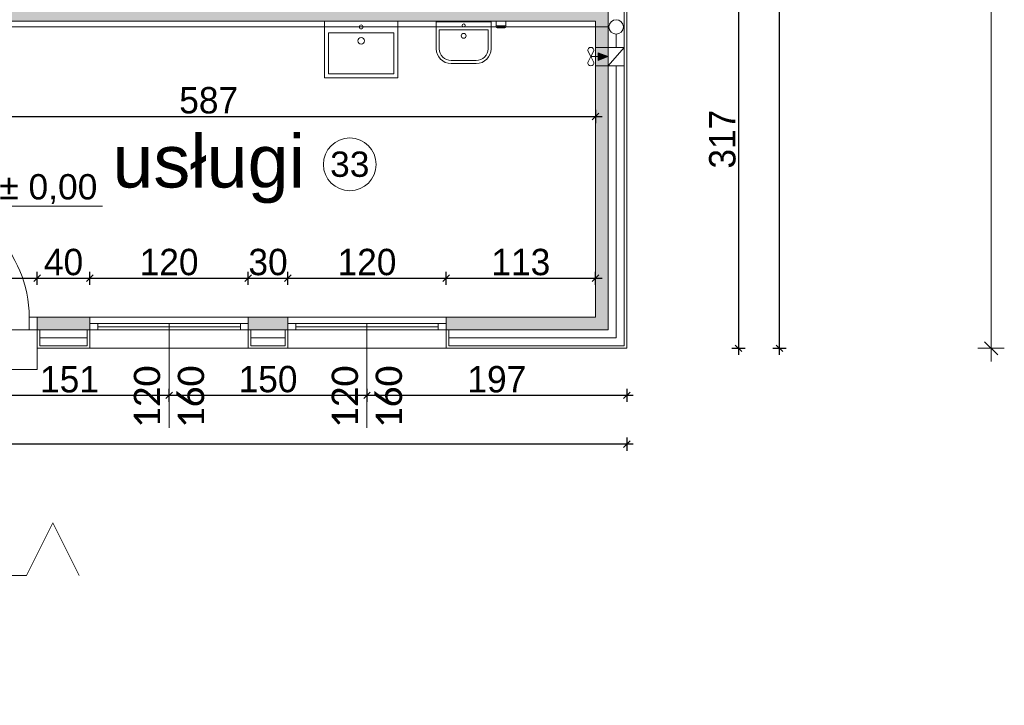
# Model space of a CAD drawing. Header units: millimetres. Extents: x 1962 to 3194, y -795 to -219.
# Tile 123 of 256: x 2523 to 2531, y -578 to -573. Entities that reach past the tile are written whole.
import ezdxf

# ---------------------------------------------------------------- set-up
doc = ezdxf.new("R2010")
doc.units = ezdxf.units.MM
doc.layers.get('0').update_dxf_attribs({"lineweight": 5})
doc.layers.get('Defpoints').update_dxf_attribs({"lineweight": 9})
for name, color, linetype, lineweight in [('A_hatch nawierzchnia', 253, 'Continuous', 9), ('A_obiekty kontenery', 152, 'Continuous', 9), ('A_obiekty kontenery elewacja', 62, 'Continuous', 9), ('A_obiekty kontenery izolacja', 213, 'BATTING', 9), ('A_obiekty kontenery opisy', 142, 'Continuous', 9), ('A_widok', 142, 'Continuous', 9), ('A_wymiary detale', 82, 'Continuous', 9), ('A_wyposażenie armatura sanitarna', 132, 'Continuous', 9), ('A_wyposażenie kanalizacja', 32, 'Continuous', 9), ('A_wyposażenie stolarka', 16, 'Continuous', 9), ('A_wyposażenie wentylacja i klimatyzacja', 95, 'Continuous', 9)]:
    doc.layers.add(name, color=color, linetype=linetype, lineweight=lineweight)
doc.styles.get("Standard").update_dxf_attribs({"font": 'arial.ttf'})
doc.styles.add('wymiary pzt', font='txt')
doc.linetypes.add('BATTING', pattern='A,0.00254,-2.54,[134,ltypeshp.shx,S=2.54,R=0,X=-2.54,Y=0],-5.08,[134,ltypeshp.shx,S=2.54,R=180,X=2.54,Y=0],-2.54', length=10.16254)
doc.dimstyles.new('wymiary detale', dxfattribs={"dimtxt": 0.2, "dimasz": 0.05, "dimexe": 0.05, "dimexo": 0, "dimgap": 0.02, "dimtad": 1, "dimdec": 0, "dimlfac": 100, "dimzin": 0, "dimtxsty": 'wymiary pzt', "dimblk": 'OBLIQUE', "dimcen": 0.1, "dimdle": 0.05, "dimadec": 1, "dimazin": 0, "dimtfac": 1, "dimtmove": 0, "dimatfit": 3, "dimfxl": 0, "dimarcsym": 0})
pattern_1 = [(0, (0, 0), (0, 6.985), [5.08, -1.905]), (90, (0, 0), (-6.985, 4e-16), [5.08, -1.905])]

# ---------------------------------------------------------------- blocks, each defined once
blk = doc.blocks.new('zw$281D')
at = {"layer": 'A_wyposażenie armatura sanitarna'}
for p, q in [((-0.3203, -0.0375), (-0.3203, 0)), ((-0.3203, 0), (-0.2453, 0)), ((-0.2453, -0.0375), (-0.2453, 0)), ((0.2078, 0), (-0.2078, 0)), ((-0.2078, -0.21), (-0.2078, 0)), ((0.2078, -0.21), (0.2078, 0)), ((-0.3053, -0.0375), (-0.2603, -0.0375)), ((-0.3053, -0.0525), (-0.2603, -0.0525)), ((0.2078, -0.0075), (-0.2078, -0.0075)), ((0.1853, -0.0675), (-0.1853, -0.0675)), ((-0.1853, -0.21), (-0.1853, -0.0675)), ((0.1853, -0.21), (0.1853, -0.0675)), ((0.0953, -0.3), (-0.0953, -0.3)), ((0.0953, -0.3225), (-0.0953, -0.3225))]:
    blk.add_line(p, q, dxfattribs=at)
for centre, radius in [((0, -0.0338), 0.0112), ((0, -0.1125), 0.0188)]:
    blk.add_circle(centre, radius, dxfattribs=at)
for centre, radius, start, end in [((-0.3053, -0.0225), 0.015, 180, 270), ((-0.3053, -0.0375), 0.015, 180, 270), ((-0.2603, -0.0225), 0.015, 270, 0), ((-0.2603, -0.0375), 0.015, 270, 0), ((-0.0953, -0.21), 0.1125, 180, 270), ((-0.0953, -0.21), 0.09, 180, 270), ((0.0953, -0.21), 0.1125, 270, 0), ((0.0953, -0.21), 0.09, 270, 0)]:
    blk.add_arc(centre, radius, start, end, dxfattribs=at)
blk = doc.blocks.new('zw$6279')
at = {"layer": 'A_wyposażenie armatura sanitarna'}
for p, q in [((-0.2771, 0), (0.2771, 0)), ((-0.2771, -0.43), (-0.2771, 0)), ((0.2771, -0.43), (0.2771, 0)), ((-0.2471, -0.09), (0.2471, -0.09)), ((-0.2471, -0.4), (-0.2471, -0.09)), ((0.2471, -0.4), (0.2471, -0.09)), ((-0.2771, -0.43), (0.2771, -0.43)), ((-0.2471, -0.4), (0.2471, -0.4))]:
    blk.add_line(p, q, dxfattribs=at)
for centre, radius in [((0, -0.045), 0.015), ((0, -0.15), 0.025)]:
    blk.add_circle(centre, radius, dxfattribs=at)
blk = doc.blocks.new('zw$9365')
at = {"layer": 'A_wyposażenie wentylacja i klimatyzacja'}
h = blk.add_hatch(color=256, dxfattribs=at)
h.dxf.hatch_style = 1
h.paths.add_polyline_path([(0.0187, -0.0417), (0.0187, -0.07), (0.0187, -0.0983), (0.096, -0.07)])
for p, q in [((0.096, 0), (0.096, -0.14)), ((0.216, 0), (0.096, -0.14)), ((-0.036, -0.07), (-0.0566, -0.0305)), ((-0.036, -0.07), (-0.0566, -0.1095)), ((-0.036, -0.07), (-0.0154, -0.0305)), ((-0.036, -0.07), (0.0187, -0.07)), ((-0.036, -0.07), (-0.0154, -0.1095))]:
    blk.add_line(p, q, dxfattribs=at)
blk.add_lwpolyline([(0.216, 0), (0.216, -0.14), (0, -0.14), (0, 0)], close=True, dxfattribs=at)
for points in [[(0.096, -0.07), (0.0187, -0.0417), (0.0187, -0.07)], [(0.096, -0.07), (0.0187, -0.0983), (0.0187, -0.07)]]:
    blk.add_lwpolyline(points, dxfattribs=at)
for centre, radius, start, end in [((-0.036, -0.024), 0.024, 43.81395, 136.18605), ((-0.0389, -0.0212), 0.02, 136.18605, 207.55281), ((-0.0331, -0.0212), 0.02, 332.44719, 43.81395), ((-0.0389, -0.1188), 0.02, 152.44719, 223.81395), ((-0.036, -0.116), 0.024, 223.81395, 316.18605), ((-0.0331, -0.1188), 0.02, 316.18605, 27.55281)]:
    blk.add_arc(centre, radius, start, end, dxfattribs=at)
blk = doc.blocks.new('_Oblique')
at = {"color": 0, "linetype": 'ByBlock', "lineweight": -2}
blk.add_line((-0.5, -0.5), (0.5, 0.5), dxfattribs=at)
blk = doc.blocks.new('*D1334')
at = {"layer": 'A_obiekty kontenery opisy', "color": 0, "lineweight": -2}
for p, q in [((2.7624, -35.998), (2.7624, -48.668)), ((2.6624, -36.098), (2.8624, -36.098)), ((2.6624, -48.568), (2.8624, -48.568))]:
    blk.add_line(p, q, dxfattribs=at)
at = {"layer": 'Defpoints', "color": 0}
for p in [(0, -36.098), (0, -48.568), (2.7624, -48.568)]:
    blk.add_point(p, dxfattribs=at)
at = {"layer": 'A_obiekty kontenery opisy', "color": 0, "lineweight": -2, "xscale": 0.1, "yscale": 0.1, "zscale": 0.1}
for p, rotation in [((2.7624, -36.098), 89.99999999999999), ((2.7624, -48.568), 270)]:
    blk.add_blockref('_Oblique', p, dxfattribs=dict(at, rotation=rotation))
at = {"layer": 'A_obiekty kontenery opisy', "color": 0, "insert": (2.5202, -42.333), "char_height": 0.4, "attachment_point": 5, "rotation": 90, "style": 'wymiary pzt'}
blk.add_mtext('1247', dxfattribs=at)
blk = doc.blocks.new('*D1019')
at = {"layer": 'A_wymiary detale', "color": 0, "lineweight": -2}
for p, q in [((2528.6464, -572.3406), (2528.7464, -572.3406)), ((2528.6964, -572.2906), (2528.6964, -575.5626)), ((2528.6464, -575.5126), (2528.7464, -575.5126))]:
    blk.add_line(p, q, dxfattribs=at)
at = {"layer": 'Defpoints', "color": 0}
for p in [(2528.4525, -572.3406), (2527.8483, -575.5126), (2528.6964, -575.5126)]:
    blk.add_point(p, dxfattribs=at)
at = {"layer": 'A_wymiary detale', "color": 0, "lineweight": -2, "xscale": 0.05, "yscale": 0.05, "zscale": 0.05}
for p, rotation in [((2528.6964, -572.3406), 90), ((2528.6964, -575.5126), 270)]:
    blk.add_blockref('_Oblique', p, dxfattribs=dict(at, rotation=rotation))
at = {"layer": 'A_wymiary detale', "color": 0, "insert": (2528.5743, -573.9266), "char_height": 0.2, "attachment_point": 5, "rotation": 90, "style": 'wymiary pzt'}
blk.add_mtext('317', dxfattribs=at)
blk = doc.blocks.new('*D1020')
at = {"layer": 'A_wymiary detale', "color": 0, "lineweight": -2}
for p, q in [((2529.0062, -575.5626), (2529.0062, -562.9926)), ((2528.9562, -563.0426), (2529.0562, -563.0426)), ((2528.9562, -575.5126), (2529.0562, -575.5126))]:
    blk.add_line(p, q, dxfattribs=at)
at = {"layer": 'Defpoints', "color": 0}
for p in [(2527.8483, -563.0426), (2529.0062, -563.0426), (2527.8483, -575.5126)]:
    blk.add_point(p, dxfattribs=at)
at = {"layer": 'A_wymiary detale', "color": 0, "lineweight": -2, "xscale": 0.05, "yscale": 0.05, "zscale": 0.05}
for p, rotation in [((2529.0062, -563.0426), 90), ((2529.0062, -575.5126), 270)]:
    blk.add_blockref('_Oblique', p, dxfattribs=dict(at, rotation=rotation))
at = {"layer": 'A_wymiary detale', "color": 0, "insert": (2528.8851, -569.2776), "char_height": 0.2, "attachment_point": 5, "rotation": 90, "style": 'wymiary pzt'}
blk.add_mtext('1247', dxfattribs=at)
blk = doc.blocks.new('*D1021')
at = {"layer": 'A_wymiary detale', "color": 0, "lineweight": -2}
for p, q in [((2525.8793, -575.8193), (2525.8793, -575.9193)), ((2527.8483, -575.8193), (2527.8483, -575.9193)), ((2527.8983, -575.8693), (2525.8293, -575.8693))]:
    blk.add_line(p, q, dxfattribs=at)
at = {"layer": 'Defpoints', "color": 0}
for p in [(2525.8793, -575.5126), (2527.8483, -575.5126), (2525.8793, -575.8693)]:
    blk.add_point(p, dxfattribs=at)
at = {"layer": 'A_wymiary detale', "color": 0, "lineweight": -2, "xscale": 0.05, "yscale": 0.05, "zscale": 0.05, "rotation": 180}
blk.add_blockref('_Oblique', (2525.8793, -575.8693), dxfattribs=at)
at = {"layer": 'A_wymiary detale', "color": 0, "lineweight": -2, "xscale": 0.05, "yscale": 0.05, "zscale": 0.05}
blk.add_blockref('_Oblique', (2527.8483, -575.8693), dxfattribs=at)
at = {"layer": 'A_wymiary detale', "color": 0, "insert": (2526.8638, -575.7483), "char_height": 0.2, "attachment_point": 5, "style": 'wymiary pzt'}
blk.add_mtext('197', dxfattribs=at)
blk = doc.blocks.new('*D1022')
at = {"layer": 'A_wymiary detale', "color": 0, "lineweight": -2}
for p, q in [((2524.3793, -575.9193), (2524.3793, -575.8193)), ((2525.8793, -575.8193), (2525.8793, -575.9193)), ((2525.9293, -575.8693), (2524.3293, -575.8693))]:
    blk.add_line(p, q, dxfattribs=at)
at = {"layer": 'Defpoints', "color": 0}
for p in [(2525.8793, -575.5126), (2524.3793, -575.8693), (2524.3793, -576.1168)]:
    blk.add_point(p, dxfattribs=at)
at = {"layer": 'A_wymiary detale', "color": 0, "lineweight": -2, "xscale": 0.05, "yscale": 0.05, "zscale": 0.05, "rotation": 180}
blk.add_blockref('_Oblique', (2524.3793, -575.8693), dxfattribs=at)
at = {"layer": 'A_wymiary detale', "color": 0, "lineweight": -2, "xscale": 0.05, "yscale": 0.05, "zscale": 0.05}
blk.add_blockref('_Oblique', (2525.8793, -575.8693), dxfattribs=at)
at = {"layer": 'A_wymiary detale', "color": 0, "insert": (2525.1293, -575.7472), "char_height": 0.2, "attachment_point": 5, "style": 'wymiary pzt'}
blk.add_mtext('150', dxfattribs=at)
blk = doc.blocks.new('*D1023')
at = {"layer": 'A_wymiary detale', "color": 0, "lineweight": -2}
for p, q in [((2522.8693, -575.8193), (2522.8693, -575.9193)), ((2524.3793, -575.9193), (2524.3793, -575.8193)), ((2524.4293, -575.8693), (2522.8193, -575.8693))]:
    blk.add_line(p, q, dxfattribs=at)
at = {"layer": 'Defpoints', "color": 0}
for p in [(2522.8693, -575.6726), (2522.8693, -575.8693), (2524.3793, -576.1168)]:
    blk.add_point(p, dxfattribs=at)
at = {"layer": 'A_wymiary detale', "color": 0, "lineweight": -2, "xscale": 0.05, "yscale": 0.05, "zscale": 0.05, "rotation": 180}
blk.add_blockref('_Oblique', (2522.8693, -575.8693), dxfattribs=at)
at = {"layer": 'A_wymiary detale', "color": 0, "lineweight": -2, "xscale": 0.05, "yscale": 0.05, "zscale": 0.05}
blk.add_blockref('_Oblique', (2524.3793, -575.8693), dxfattribs=at)
at = {"layer": 'A_wymiary detale', "color": 0, "insert": (2523.6243, -575.7483), "char_height": 0.2, "attachment_point": 5, "style": 'wymiary pzt'}
blk.add_mtext('151', dxfattribs=at)
blk = doc.blocks.new('*D1029')
at = {"layer": 'A_wymiary detale', "color": 0, "lineweight": -2}
for p, q in [((2515.4523, -576.1889), (2515.4523, -576.2889)), ((2527.8483, -576.1889), (2527.8483, -576.2889)), ((2527.8983, -576.2389), (2515.4023, -576.2389))]:
    blk.add_line(p, q, dxfattribs=at)
at = {"layer": 'Defpoints', "color": 0}
for p in [(2515.4523, -575.5126), (2527.8483, -575.5126), (2515.4523, -576.2389)]:
    blk.add_point(p, dxfattribs=at)
at = {"layer": 'A_wymiary detale', "color": 0, "lineweight": -2, "xscale": 0.05, "yscale": 0.05, "zscale": 0.05, "rotation": 180}
blk.add_blockref('_Oblique', (2515.4523, -576.2389), dxfattribs=at)
at = {"layer": 'A_wymiary detale', "color": 0, "lineweight": -2, "xscale": 0.05, "yscale": 0.05, "zscale": 0.05}
blk.add_blockref('_Oblique', (2527.8483, -576.2389), dxfattribs=at)
at = {"layer": 'A_wymiary detale', "color": 0, "insert": (2521.6503, -576.1168), "char_height": 0.2, "attachment_point": 5, "style": 'wymiary pzt'}
blk.add_mtext('1240', dxfattribs=at)
blk = doc.blocks.new('*D1058')
at = {"layer": 'A_wymiary detale', "color": 0, "lineweight": -2}
for p, q in [((2522.3593, -575.0316), (2522.3593, -574.9316)), ((2523.3793, -575.0316), (2523.3793, -574.9316)), ((2522.3093, -574.9816), (2523.4293, -574.9816))]:
    blk.add_line(p, q, dxfattribs=at)
at = {"layer": 'Defpoints', "color": 0}
for p in [(2523.3793, -574.9816), (2522.3593, -575.2766), (2523.3793, -575.2766)]:
    blk.add_point(p, dxfattribs=at)
at = {"layer": 'A_wymiary detale', "color": 0, "lineweight": -2, "xscale": 0.05, "yscale": 0.05, "zscale": 0.05, "rotation": 180}
blk.add_blockref('_Oblique', (2522.3593, -574.9816), dxfattribs=at)
at = {"layer": 'A_wymiary detale', "color": 0, "lineweight": -2, "xscale": 0.05, "yscale": 0.05, "zscale": 0.05}
blk.add_blockref('_Oblique', (2523.3793, -574.9816), dxfattribs=at)
at = {"layer": 'A_wymiary detale', "color": 0, "insert": (2522.8693, -574.8595), "char_height": 0.2, "attachment_point": 5, "style": 'wymiary pzt'}
blk.add_mtext('102', dxfattribs=at)
blk = doc.blocks.new('*D1059')
at = {"layer": 'A_wymiary detale', "color": 0, "lineweight": -2}
for p, q in [((2523.3793, -575.0316), (2523.3793, -574.9316)), ((2523.7793, -575.0316), (2523.7793, -574.9316)), ((2523.3293, -574.9816), (2523.8293, -574.9816))]:
    blk.add_line(p, q, dxfattribs=at)
at = {"layer": 'Defpoints', "color": 0}
for p in [(2523.7793, -574.9816), (2523.3793, -575.2766), (2523.7793, -575.2766)]:
    blk.add_point(p, dxfattribs=at)
at = {"layer": 'A_wymiary detale', "color": 0, "lineweight": -2, "xscale": 0.05, "yscale": 0.05, "zscale": 0.05, "rotation": 180}
blk.add_blockref('_Oblique', (2523.3793, -574.9816), dxfattribs=at)
at = {"layer": 'A_wymiary detale', "color": 0, "lineweight": -2, "xscale": 0.05, "yscale": 0.05, "zscale": 0.05}
blk.add_blockref('_Oblique', (2523.7793, -574.9816), dxfattribs=at)
at = {"layer": 'A_wymiary detale', "color": 0, "insert": (2523.5793, -574.8595), "char_height": 0.2, "attachment_point": 5, "style": 'wymiary pzt'}
blk.add_mtext('40', dxfattribs=at)
blk = doc.blocks.new('*D1060')
at = {"layer": 'A_wymiary detale', "color": 0, "lineweight": -2}
for p, q in [((2523.7793, -575.0316), (2523.7793, -574.9316)), ((2524.9793, -575.0316), (2524.9793, -574.9316)), ((2523.7293, -574.9816), (2525.0293, -574.9816))]:
    blk.add_line(p, q, dxfattribs=at)
at = {"layer": 'Defpoints', "color": 0}
for p in [(2524.9793, -574.9816), (2523.7793, -575.2766), (2524.9793, -575.2766)]:
    blk.add_point(p, dxfattribs=at)
at = {"layer": 'A_wymiary detale', "color": 0, "lineweight": -2, "xscale": 0.05, "yscale": 0.05, "zscale": 0.05, "rotation": 180}
blk.add_blockref('_Oblique', (2523.7793, -574.9816), dxfattribs=at)
at = {"layer": 'A_wymiary detale', "color": 0, "lineweight": -2, "xscale": 0.05, "yscale": 0.05, "zscale": 0.05}
blk.add_blockref('_Oblique', (2524.9793, -574.9816), dxfattribs=at)
at = {"layer": 'A_wymiary detale', "color": 0, "insert": (2524.3793, -574.8595), "char_height": 0.2, "attachment_point": 5, "style": 'wymiary pzt'}
blk.add_mtext('120', dxfattribs=at)
blk = doc.blocks.new('*D1061')
at = {"layer": 'A_wymiary detale', "color": 0, "lineweight": -2}
for p, q in [((2524.9793, -575.0316), (2524.9793, -574.9316)), ((2525.2793, -575.0316), (2525.2793, -574.9316)), ((2524.9293, -574.9816), (2525.3293, -574.9816))]:
    blk.add_line(p, q, dxfattribs=at)
at = {"layer": 'Defpoints', "color": 0}
for p in [(2525.2793, -574.9816), (2524.9793, -575.2766), (2525.2793, -575.2766)]:
    blk.add_point(p, dxfattribs=at)
at = {"layer": 'A_wymiary detale', "color": 0, "lineweight": -2, "xscale": 0.05, "yscale": 0.05, "zscale": 0.05, "rotation": 180}
blk.add_blockref('_Oblique', (2524.9793, -574.9816), dxfattribs=at)
at = {"layer": 'A_wymiary detale', "color": 0, "lineweight": -2, "xscale": 0.05, "yscale": 0.05, "zscale": 0.05}
blk.add_blockref('_Oblique', (2525.2793, -574.9816), dxfattribs=at)
at = {"layer": 'A_wymiary detale', "color": 0, "insert": (2525.1293, -574.8595), "char_height": 0.2, "attachment_point": 5, "style": 'wymiary pzt'}
blk.add_mtext('30', dxfattribs=at)
blk = doc.blocks.new('*D1062')
at = {"layer": 'A_wymiary detale', "color": 0, "lineweight": -2}
for p, q in [((2525.2793, -575.0316), (2525.2793, -574.9316)), ((2526.4793, -575.0316), (2526.4793, -574.9316)), ((2525.2293, -574.9816), (2526.5293, -574.9816))]:
    blk.add_line(p, q, dxfattribs=at)
at = {"layer": 'Defpoints', "color": 0}
for p in [(2526.4793, -574.9816), (2525.2793, -575.2766), (2526.4793, -575.2766)]:
    blk.add_point(p, dxfattribs=at)
at = {"layer": 'A_wymiary detale', "color": 0, "lineweight": -2, "xscale": 0.05, "yscale": 0.05, "zscale": 0.05, "rotation": 180}
blk.add_blockref('_Oblique', (2525.2793, -574.9816), dxfattribs=at)
at = {"layer": 'A_wymiary detale', "color": 0, "lineweight": -2, "xscale": 0.05, "yscale": 0.05, "zscale": 0.05}
blk.add_blockref('_Oblique', (2526.4793, -574.9816), dxfattribs=at)
at = {"layer": 'A_wymiary detale', "color": 0, "insert": (2525.8793, -574.8595), "char_height": 0.2, "attachment_point": 5, "style": 'wymiary pzt'}
blk.add_mtext('120', dxfattribs=at)
blk = doc.blocks.new('*D1063')
at = {"layer": 'A_wymiary detale', "color": 0, "lineweight": -2}
for p, q in [((2526.4793, -575.0316), (2526.4793, -574.9316)), ((2527.6123, -575.0316), (2527.6123, -574.9316)), ((2526.4293, -574.9816), (2527.6623, -574.9816))]:
    blk.add_line(p, q, dxfattribs=at)
at = {"layer": 'Defpoints', "color": 0}
for p in [(2527.6123, -574.9816), (2526.4793, -575.2766), (2527.6123, -575.2766)]:
    blk.add_point(p, dxfattribs=at)
at = {"layer": 'A_wymiary detale', "color": 0, "lineweight": -2, "xscale": 0.05, "yscale": 0.05, "zscale": 0.05, "rotation": 180}
blk.add_blockref('_Oblique', (2526.4793, -574.9816), dxfattribs=at)
at = {"layer": 'A_wymiary detale', "color": 0, "lineweight": -2, "xscale": 0.05, "yscale": 0.05, "zscale": 0.05}
blk.add_blockref('_Oblique', (2527.6123, -574.9816), dxfattribs=at)
at = {"layer": 'A_wymiary detale', "color": 0, "insert": (2527.0458, -574.8595), "char_height": 0.2, "attachment_point": 5, "style": 'wymiary pzt'}
blk.add_mtext('113', dxfattribs=at)
blk = doc.blocks.new('*D1068')
at = {"layer": 'A_wymiary detale', "color": 0, "lineweight": -2}
for p, q in [((2521.6963, -573.755), (2527.6623, -573.755)), ((2521.7463, -573.705), (2521.7463, -573.805)), ((2527.6123, -573.705), (2527.6123, -573.805))]:
    blk.add_line(p, q, dxfattribs=at)
at = {"layer": 'Defpoints', "color": 0}
for p in [(2521.7463, -573.0306), (2527.6123, -573.0306), (2527.6123, -573.755)]:
    blk.add_point(p, dxfattribs=at)
at = {"layer": 'A_wymiary detale', "color": 0, "lineweight": -2, "xscale": 0.05, "yscale": 0.05, "zscale": 0.05, "rotation": 180}
blk.add_blockref('_Oblique', (2521.7463, -573.755), dxfattribs=at)
at = {"layer": 'A_wymiary detale', "color": 0, "lineweight": -2, "xscale": 0.05, "yscale": 0.05, "zscale": 0.05}
blk.add_blockref('_Oblique', (2527.6123, -573.755), dxfattribs=at)
at = {"layer": 'A_wymiary detale', "color": 0, "insert": (2524.6793, -573.6329), "char_height": 0.2, "attachment_point": 5, "style": 'wymiary pzt'}
blk.add_mtext('587', dxfattribs=at)
blk = doc.blocks.new('zw$F2F7')
at = {"layer": 'A_wymiary detale'}
h = blk.add_hatch(color=256, dxfattribs=at)
h.dxf.hatch_style = 1
h.paths.add_polyline_path([(-0.1343, 0.2259), (0, 0), (0, 0.2259)])
blk.add_lwpolyline([(0.8621, 0.2259), (-0.1343, 0.2259), (0, 0), (0, 0.2259)], dxfattribs=at)
blk = doc.blocks.new('zw$EC30')
at = {"layer": 'A_hatch nawierzchnia'}
h = blk.add_hatch(color=256, dxfattribs=at)
h.dxf.hatch_style = 1
h.paths.add_polyline_path([(-6.198, -48.428), (-6.198, -45.99), (-0.14, -45.99), (-0.14, -48.428), (-1.369, -48.428), (-1.369, -48.332), (-0.236, -48.332), (-0.236, -46.086), (-6.102, -46.086), (-6.102, -48.332), (-5.489, -48.332), (-5.489, -48.428)])
h = blk.add_hatch(color=256, dxfattribs=at)
h.dxf.hatch_style = 1
h.paths.add_polyline_path([(-4.069, -48.428), (-4.069, -48.332), (-4.469, -48.332), (-4.469, -48.428)])
h = blk.add_hatch(color=256, dxfattribs=at)
h.dxf.hatch_style = 1
h.paths.add_polyline_path([(-2.569, -48.428), (-2.569, -48.332), (-2.869, -48.332), (-2.869, -48.428)])
at = {"layer": 'A_obiekty kontenery'}
for p, q in [((-4.469, -48.428), (-4.469, -48.332)), ((-4.469, -48.332), (-4.469, -48.428)), ((-4.069, -48.332), (-4.069, -48.428)), ((-2.869, -48.332), (-2.869, -48.428)), ((-2.569, -48.332), (-2.569, -48.428)), ((-1.369, -48.332), (-1.369, -48.428)), ((-4.069, -48.568), (-2.869, -48.568)), ((-2.569, -48.568), (-1.369, -48.568))]:
    blk.add_line(p, q, dxfattribs=at)
for points in [[(-6.198, -48.428), (-0.14, -48.428), (-0.14, -45.99), (-6.198, -45.99)], [(-5.489, -48.428), (-4.469, -48.428), (-4.469, -48.728), (-5.489, -48.728)]]:
    blk.add_lwpolyline(points, close=True, dxfattribs=at)
blk.add_lwpolyline([(-4.469, -48.332), (-0.236, -48.332), (-0.236, -46.086), (-6.102, -46.086), (-6.102, -48.332), (-5.489, -48.332)], dxfattribs=at)
at = {"layer": 'A_obiekty kontenery elewacja'}
for points in [[(-1.369, -48.428), (-1.369, -48.568), (0, -48.568), (0, -45.686), (-0.14, -45.686)], [(-1.349, -48.428), (-1.349, -48.548), (-0.02, -48.548), (-0.02, -45.706), (-0.14, -45.706)], [(-4.469, -48.428), (-4.469, -48.568), (-4.069, -48.568), (-4.069, -48.428)], [(-4.449, -48.428), (-4.449, -48.548), (-4.089, -48.548), (-4.089, -48.428)], [(-2.869, -48.428), (-2.869, -48.568), (-2.569, -48.568), (-2.569, -48.428)], [(-2.849, -48.428), (-2.849, -48.548), (-2.589, -48.548), (-2.589, -48.428)]]:
    blk.add_lwpolyline(points, dxfattribs=at)
at = {"layer": 'A_obiekty kontenery izolacja', "ltscale": 0.01}
for points in [[(-0.08, -46.286), (-0.08, -46.186)], [(-1.349, -48.488), (-0.08, -48.488), (-0.08, -46.426)], [(-4.449, -48.488), (-4.089, -48.488)], [(-2.849, -48.488), (-2.589, -48.488)]]:
    blk.add_lwpolyline(points, dxfattribs=at)
at = {"layer": 'A_obiekty kontenery opisy'}
blk.add_lwpolyline([(-7.9715, -50.2901), (-7.7715, -49.8901), (-7.5715, -50.2901), (-4.5513, -50.2901), (-4.3513, -49.8901), (-4.1513, -50.2901)], dxfattribs=at)
at = {"layer": 'A_wyposażenie kanalizacja'}
blk.add_line((-8.0711, -46.131), (-0.135, -46.131), dxfattribs=at)
blk.add_circle((-0.08, -46.131), 0.055, dxfattribs=at)
at = {"layer": 'A_wyposażenie stolarka'}
for p, q in [((-2.929, -48.404), (-4.009, -48.404)), ((-3.469, -48.38), (-3.469, -49.1722)), ((-1.429, -48.404), (-2.509, -48.404)), ((-1.969, -48.38), (-1.969, -49.1722))]:
    blk.add_line(p, q, dxfattribs=at)
for points in [[(-4.529, -48.428), (-4.469, -48.428), (-4.469, -48.332), (-4.529, -48.332)], [(-4.069, -48.428), (-4.069, -48.38), (-2.869, -48.38), (-2.869, -48.428)], [(-4.069, -48.428), (-4.069, -48.38), (-4.009, -48.38), (-4.009, -48.428)], [(-2.869, -48.428), (-2.869, -48.38), (-2.929, -48.38), (-2.929, -48.428)], [(-2.569, -48.428), (-2.569, -48.38), (-1.369, -48.38), (-1.369, -48.428)], [(-2.569, -48.428), (-2.569, -48.38), (-2.509, -48.38), (-2.509, -48.428)], [(-1.369, -48.428), (-1.369, -48.38), (-1.429, -48.38), (-1.429, -48.428)]]:
    blk.add_lwpolyline(points, close=True, dxfattribs=at)
blk.add_arc((-5.429, -48.332), 0.9, 0, 90, dxfattribs=at)
at = {"layer": 'A_obiekty kontenery elewacja'}
blk.add_blockref('zw$6279', (-2.0131, -46.086), dxfattribs=at)
at = {"layer": 'A_wyposażenie armatura sanitarna', "xscale": -1}
blk.add_blockref('zw$281D', (-1.236, -46.086), dxfattribs=at)
at = {"layer": 'A_wyposażenie wentylacja i klimatyzacja'}
blk.add_blockref('zw$9365', (-0.236, -46.286), dxfattribs=at)
at = {"layer": 'A_obiekty kontenery opisy', "insert": (-3.169, -47.209), "char_height": 0.4, "width": 5.866, "attachment_point": 5}
blk.add_mtext('usługi', dxfattribs=at)
at = {"layer": 'A_wyposażenie stolarka', "char_height": 0.2, "width": 0.488349, "attachment_point": 5, "rotation": 90, "style": 'wymiary pzt'}
for insert in [(-3.469, -48.9362), (-1.969, -48.9362)]:
    blk.add_mtext('{\\fCalibri|b0|i0|c238|p34;120}\\P{\\fCalibri|b0|i0|c238|p34;160}', dxfattribs=dict(at, insert=insert))
at = {"layer": 'A_obiekty kontenery opisy'}
dim = blk.add_linear_dim(base=(2.7624, -48.568), p1=(0, -36.098), p2=(0, -48.568), angle=270, dimstyle='wymiary detale', override={"dimscale": 2, "dimblk": 'Oblique'}, dxfattribs=at)
dim.commit()
dim.dimension.update_dxf_attribs({"geometry": '*D1334', "text_midpoint": (2.5202, -42.333)})

msp = doc.modelspace()

# ---------------------------------------------------------------- hatches: boundary and pattern name
at = {"layer": 'A_obiekty kontenery'}
h = msp.add_hatch(dxfattribs=at)
h.set_pattern_fill('ANGLE', color=256)
h.set_pattern_definition(pattern_1)
h.paths.add_polyline_path([(2527.7083, -575.7846), (2527.7083, -573.3496), (2521.6533, -573.3496), (2521.6533, -574.1171), (2521.7633, -574.1171), (2521.7633, -573.4596), (2527.5983, -573.4596), (2527.5983, -575.6746), (2521.7633, -575.6746), (2521.7633, -575.0171), (2521.6533, -575.0171), (2521.6533, -575.7846)])
at = {"layer": 'A_widok'}
h = msp.add_hatch(dxfattribs=at)
h.set_pattern_fill('ANGLE', color=256)
h.set_pattern_definition(pattern_1)
h.paths.add_polyline_path([(2521.6533, -578.2196), (2521.6533, -575.7846), (2527.7083, -575.7846), (2527.7083, -576.2521), (2527.6533, -576.2521), (2527.5983, -576.2521), (2527.5983, -575.8946), (2526.8754, -575.8946), (2526.3212, -575.8946), (2521.7633, -575.8946), (2521.7633, -578.1096), (2522.7308, -578.1096), (2522.7308, -578.2196)])
h = msp.add_hatch(dxfattribs=at)
h.set_pattern_fill('ANGLE', color=256)
h.set_pattern_definition(pattern_1)
h.paths.add_polyline_path([(2527.7083, -578.2196), (2527.7083, -577.7521), (2527.6533, -577.7521), (2527.5983, -577.7521), (2527.5983, -578.1096), (2526.1308, -578.1096), (2526.1308, -578.1646), (2526.1308, -578.2196)])

# ---------------------------------------------------------------- linework, layer by layer
at = {"layer": 'A_wymiary detale'}
msp.add_circle((2525.7488, -574.1177), 0.2, dxfattribs=at)

# ---------------------------------------------------------------- block references
msp.add_blockref('zw$EC30', (2527.8483, -526.9446))
at = {"layer": 'A_wymiary detale', "xscale": 0.8, "yscale": 0.8, "zscale": 0.8}
msp.add_blockref('zw$F2F7', (2523.1836, -574.6144), dxfattribs=at)

# ---------------------------------------------------------------- texts
at = {"layer": 'A_wymiary detale', "char_height": 0.192}
for s, insert, width, attachment_point in [('33', (2525.7488, -574.1177), 0.43823, 5), ('± 0,00', (2523.0918, -574.3055), 1.237928, 4)]:
    msp.add_mtext(s, dxfattribs=dict(at, insert=insert, width=width, attachment_point=attachment_point))

# ---------------------------------------------------------------- dimensions: what is measured, and where the dimension line sits
at = {"layer": 'A_wymiary detale'}
for p1, p2, distance, picture, middle in [((2527.8483, -575.5126), (2527.8483, -563.0426), -1.1579, '*D1020', (2528.8851, -569.2776)), ((2521.7463, -573.0306), (2527.6123, -573.0306), -0.7243, '*D1068', (2524.6793, -573.6329)), ((2527.8483, -575.5126), (2515.4523, -575.5126), 0.7262, '*D1029', (2521.6503, -576.1168)), ((2527.8483, -575.5126), (2525.8793, -575.5126), 0.3567, '*D1021', (2526.8638, -575.7483))]:
    dim = msp.add_aligned_dim(p1=p1, p2=p2, distance=distance, dimstyle='wymiary detale', dxfattribs=at)
    dim.commit()
    dim.dimension.update_dxf_attribs({"geometry": picture, "text_midpoint": middle})
for base, p1, p2, angle, picture, middle in [((2528.6964, -575.5126), (2528.4525, -572.3406), (2527.8483, -575.5126), 270, '*D1019', (2528.5743, -573.9266)), ((2524.3793, -575.8693), (2525.8793, -575.5126), (2524.3793, -576.1168), 180, '*D1022', (2525.1293, -575.7472)), ((2522.8693, -575.8693), (2524.3793, -576.1168), (2522.8693, -575.6726), 180, '*D1023', (2523.6243, -575.7483))]:
    dim = msp.add_linear_dim(base=base, p1=p1, p2=p2, angle=angle, dimstyle='wymiary detale', override={"dimtmove": 1}, dxfattribs=at)
    dim.commit()
    dim.dimension.update_dxf_attribs({"geometry": picture, "text_midpoint": middle})
for base, p1, p2, picture, middle in [((2523.3793, -574.9816), (2522.3593, -575.2766), (2523.3793, -575.2766), '*D1058', (2522.8693, -574.8595)), ((2523.7793, -574.9816), (2523.3793, -575.2766), (2523.7793, -575.2766), '*D1059', (2523.5793, -574.8595)), ((2524.9793, -574.9816), (2523.7793, -575.2766), (2524.9793, -575.2766), '*D1060', (2524.3793, -574.8595)), ((2525.2793, -574.9816), (2524.9793, -575.2766), (2525.2793, -575.2766), '*D1061', (2525.1293, -574.8595)), ((2526.4793, -574.9816), (2525.2793, -575.2766), (2526.4793, -575.2766), '*D1062', (2525.8793, -574.8595)), ((2527.6123, -574.9816), (2526.4793, -575.2766), (2527.6123, -575.2766), '*D1063', (2527.0458, -574.8595))]:
    dim = msp.add_linear_dim(base=base, p1=p1, p2=p2, dimstyle='wymiary detale', override={"dimtmove": 1}, dxfattribs=at)
    dim.commit()
    dim.dimension.update_dxf_attribs({"geometry": picture, "text_midpoint": middle})

doc.saveas('drawing.dxf')
